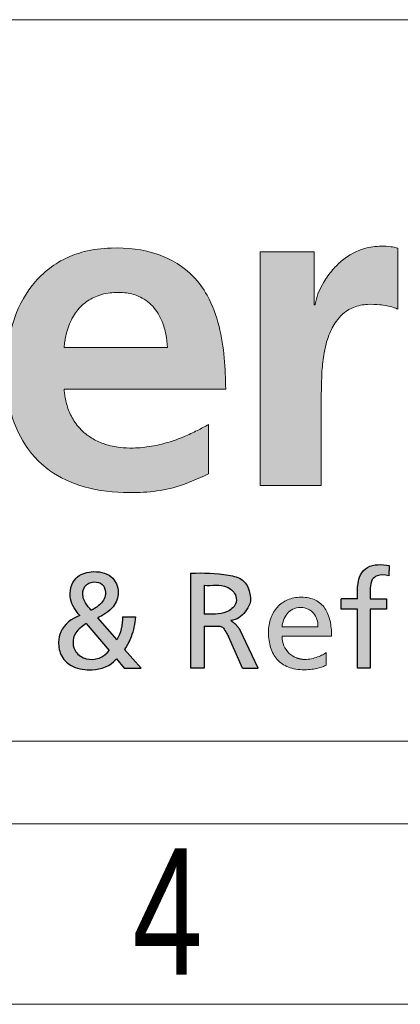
# Model space of a CAD drawing. Header units: millimetres. Extents: x 0 to 594, y 0 to 424.
# Tile 5 of 13: x 422 to 433, y 0 to 28. Entities that reach past the tile are written whole.
import ezdxf

# ---------------------------------------------------------------- set-up
doc = ezdxf.new("R2010")
doc.units = ezdxf.units.MM
doc.header["$LTSCALE"] = 0.25
doc.layers.add('FORMAT', color=7, linetype='Continuous')
doc.styles.add('SLDTEXTSTYLE3', font='TXT', dxfattribs={"width": 0.75})

# ---------------------------------------------------------------- blocks, each defined once
blk = doc.blocks.new('cajetin')
at = {"color": 7, "linetype": 'Continuous', "lineweight": 18}
for p, q in [((853.5, 7.5), (7.5, 7.5)), ((861, 0), (0, 0))]:
    blk.add_line(p, q, dxfattribs=at)
at = {"color": 7, "linetype": 'Continuous', "lineweight": 0, "insert": (618.00729158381, 6.489063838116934), "char_height": 5.25, "attachment_point": 2, "style": 'SLDTEXTSTYLE3'}
blk.add_mtext('4', dxfattribs=at)
blk = doc.blocks.new('LOGO_sombreado')
at = {"linetype": 'Continuous'}
h = blk.add_hatch(color=7, dxfattribs=at)
edge = h.paths.add_edge_path(flags=0)
edge.add_spline(control_points=[(24.60712522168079, 9.759377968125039), (24.60084025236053, 10.04717214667), (24.58808143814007, 10.63140928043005), (24.4483331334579, 11.51480830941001), (24.16775047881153, 12.29438666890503), (23.63810624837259, 13.04082795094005), (22.71006394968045, 13.59784612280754), (21.61972812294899, 13.71112289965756), (20.74532033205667, 13.60871058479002), (19.95692113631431, 13.3258554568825), (19.18152765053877, 12.69036116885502), (18.67655855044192, 11.65245666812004), (18.49460710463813, 10.56853829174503), (18.53296259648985, 9.483342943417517), (18.85169941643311, 8.409212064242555), (19.55846350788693, 7.538763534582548), (20.59117119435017, 7.007154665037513), (21.84586570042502, 6.84303111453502), (23.09672385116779, 6.936289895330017), (23.83871005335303, 7.273216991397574), (24.13211671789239, 7.406449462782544)], knot_values=[2, 2, 2, 2, 2.0466358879, 2.0946732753, 2.1444687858, 2.1794892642, 2.2412966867, 2.3128243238, 2.3533943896, 2.3832297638, 2.4477269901, 2.5097264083, 2.566318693, 2.6245448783, 2.6846055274, 2.7447722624, 2.8007983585, 2.8685466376, 2.9480188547, 3, 3, 3, 3], weights=[1, 1, 1, 1, 1, 1, 1, 1, 1, 1, 1, 1, 1, 1, 1, 1, 1, 1, 1, 1, 1], degree=3, periodic=0)
edge.add_line((24.13211671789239, 7.406449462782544), (24.13211671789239, 8.77710842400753))
edge.add_spline(control_points=[(24.13211671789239, 8.77710842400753), (24.02848456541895, 8.720509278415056), (23.80741621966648, 8.599771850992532), (23.43488956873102, 8.427360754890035), (23.01401733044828, 8.27290893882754), (22.54012279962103, 8.159144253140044), (22.09226673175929, 8.115460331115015), (21.65633838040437, 8.132460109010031), (21.27940137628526, 8.211928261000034), (20.9414278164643, 8.359993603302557), (20.64225696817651, 8.572829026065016), (20.39706316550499, 8.859163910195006), (20.22889088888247, 9.21020744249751), (20.16074901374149, 9.493657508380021), (20.13611960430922, 9.675157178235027), (20.13101035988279, 9.73979611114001), (20.12946255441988, 9.759377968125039)], knot_values=[0, 0, 0, 0, 0.0704738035, 0.1503348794, 0.2448156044, 0.3376195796, 0.4405313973, 0.5123280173, 0.5973943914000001, 0.6688196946, 0.7310421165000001, 0.8151817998, 0.8907141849, 0.9612986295, 0.9882757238, 1, 1, 1, 1], weights=[1, 1, 1, 1, 1, 1, 1, 1, 1, 1, 1, 1, 1, 1, 1, 1, 1], degree=3, periodic=0)
edge.add_line((20.12946255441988, 9.759377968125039), (24.60712522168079, 9.759377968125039))
edge = h.paths.add_edge_path(flags=0)
edge.add_spline(control_points=[(20.12942845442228, 10.91600675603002), (20.13197034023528, 10.94244384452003), (20.14000717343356, 11.02603157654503), (20.16523850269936, 11.19025108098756), (20.23512850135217, 11.47717103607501), (20.3913723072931, 11.82911507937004), (20.68087640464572, 12.15580630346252), (21.01569532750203, 12.34392997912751), (21.31602564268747, 12.42002805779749), (21.57494505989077, 12.44246300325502), (21.85909407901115, 12.43384335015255), (22.22906819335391, 12.34785379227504), (22.61536934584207, 12.07570240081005), (22.8464384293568, 11.67701377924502), (22.96176469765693, 11.28179388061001), (22.98536078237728, 11.03733778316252), (22.99707223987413, 10.91600675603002)], knot_values=[0, 0, 0, 0, 0.0170748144, 0.0539864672, 0.1067005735, 0.2067150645, 0.2982378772, 0.3823201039, 0.4495018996, 0.495973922, 0.5490574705, 0.6318662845, 0.7367338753, 0.8423938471, 0.9217752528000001, 1, 1, 1, 1], weights=[1, 1, 1, 1, 1, 1, 1, 1, 1, 1, 1, 1, 1, 1, 1, 1, 1], degree=3, periodic=0)
edge.add_line((22.99707223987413, 10.91600675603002), (20.12942845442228, 10.91600675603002))
h = blk.add_hatch(color=7, dxfattribs=at)
edge = h.paths.add_edge_path(flags=0)
edge.add_line((25.56666912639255, 7.089933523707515), (27.25407800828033, 7.089933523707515))
edge.add_line((27.25407800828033, 7.089933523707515), (27.25407800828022, 9.547035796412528))
edge.add_spline(control_points=[(27.25407800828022, 9.547035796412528), (27.25807129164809, 9.661792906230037), (27.26701173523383, 9.918719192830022), (27.26606588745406, 10.26252550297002), (27.3112454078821, 10.56954758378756), (27.35579551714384, 10.90543890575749), (27.46064290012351, 11.29154017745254), (27.66374695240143, 11.649460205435), (27.89355153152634, 11.89276008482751), (28.17688044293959, 12.05500427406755), (28.51917400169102, 12.12085438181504), (28.82967509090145, 12.10365065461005), (29.06963984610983, 12.07401352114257), (29.23835893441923, 12.03432562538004), (29.33764413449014, 11.99104389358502), (29.37735635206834, 11.97373201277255)], knot_values=[0, 0, 0, 0, 0.0853450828, 0.1910765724, 0.2548287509, 0.3156026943, 0.4429814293, 0.5492431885, 0.6180032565, 0.6892624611, 0.7881560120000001, 0.8719983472, 0.9196240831, 0.9678511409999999, 1, 1, 1, 1], weights=[1, 1, 1, 1, 1, 1, 1, 1, 1, 1, 1, 1, 1, 1, 1, 1], degree=3, periodic=0)
edge.add_line((29.37735635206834, 11.97373201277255), (29.37735635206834, 13.66697864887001))
edge.add_spline(control_points=[(29.37735635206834, 13.66697864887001), (29.31148579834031, 13.68225862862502), (29.1608955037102, 13.71719103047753), (28.85016152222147, 13.7240570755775), (28.37476220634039, 13.67362243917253), (27.90896653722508, 13.41379787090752), (27.55320561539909, 13.06126013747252), (27.28255305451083, 12.68670994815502), (27.13086461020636, 12.34791036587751), (27.09164913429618, 12.1281580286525), (27.08628116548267, 12.09807746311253)], knot_values=[2, 2, 2, 2, 2.0653618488, 2.1494273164, 2.2998360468, 2.5238180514, 2.6481689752, 2.7837910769, 2.9704044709, 3, 3, 3, 3], weights=[1, 1, 1, 1, 1, 1, 1, 1, 1, 1, 1], degree=3, periodic=0)
edge.add_line((27.08628116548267, 12.09807746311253), (27.08610654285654, 12.09709892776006))
edge.add_line((27.08610654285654, 12.09709892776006), (27.0618415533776, 12.09709892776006))
edge.add_line((27.0618415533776, 12.09709892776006), (27.06184155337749, 13.56685902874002))
edge.add_line((27.06184155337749, 13.56685902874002), (25.56666912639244, 13.56685902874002))
edge.add_line((25.56666912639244, 13.56685902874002), (25.56666912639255, 7.089933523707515))
h = blk.add_hatch(color=7, dxfattribs=at)
edge = h.paths.add_edge_path(flags=0)
edge.add_spline(control_points=[(21.80518499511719, 2.542211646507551), (21.87715258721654, 2.650277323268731), (22.03221727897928, 2.933266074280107), (22.09147354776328, 3.253403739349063), (22.10612114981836, 3.44187780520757)], knot_values=[0, 0, 0, 0, 0.4065839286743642, 1, 1, 1, 1], weights=[1, 1, 1, 1, 1], degree=3, periodic=0)
edge.add_line((22.10612114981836, 3.441877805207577), (21.75261181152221, 3.442482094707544))
edge.add_spline(control_points=[(21.75261181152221, 3.442482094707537), (21.73771256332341, 3.223558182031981), (21.71383364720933, 2.995582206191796), (21.590480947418, 2.80556099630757)], knot_values=[0, 0, 0, 0, 1, 1, 1, 1], weights=[1, 1, 1, 1], degree=3, periodic=0)
edge.add_line((21.59048094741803, 2.80556099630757), (21.05568476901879, 3.41589335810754))
edge.add_spline(control_points=[(21.05568476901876, 3.41589335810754), (21.21405843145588, 3.49108382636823), (21.50401468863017, 3.656432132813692), (21.6971531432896, 4.135566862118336), (21.46527757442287, 4.649830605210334), (20.91634414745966, 4.739435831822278), (20.3687136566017, 4.557154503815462), (20.21852997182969, 3.932741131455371), (20.45354487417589, 3.615640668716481), (20.56548515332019, 3.480068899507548)], knot_values=[0, 0, 0, 0, 0.1490557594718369, 0.2667255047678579, 0.3997881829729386, 0.5586868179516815, 0.6849578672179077, 0.8509330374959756, 1, 1, 1, 1], weights=[1, 1, 1, 1, 1, 1, 1, 1, 1, 1], degree=3, periodic=0)
edge.add_spline(control_points=[(20.56548515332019, 3.480068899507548), (20.35092752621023, 3.401936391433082), (20.04367555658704, 3.175232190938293), (19.95698732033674, 2.707680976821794), (20.02666153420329, 2.324769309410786), (20.3941320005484, 2.005132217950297), (20.98353484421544, 1.941171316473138), (21.41004107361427, 2.065528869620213), (21.5785764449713, 2.278258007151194)], knot_values=[0, 0, 0, 0, 0.2281589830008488, 0.3202652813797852, 0.4488884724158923, 0.5851883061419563, 0.7570426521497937, 1, 1, 1, 1], weights=[1, 1, 1, 1, 1, 1, 1, 1, 1], degree=3, periodic=0)
edge.add_line((21.57857644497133, 2.278258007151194), (21.79382435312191, 2.02264356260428))
edge.add_line((21.79382435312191, 2.02264356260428), (22.26408241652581, 2.02264356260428))
edge.add_line((22.26408241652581, 2.02264356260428), (21.80518499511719, 2.542211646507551))
edge = h.paths.add_edge_path(flags=0)
edge.add_spline(control_points=[(21.37910049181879, 2.515622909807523), (21.24077429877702, 2.319796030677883), (20.84880579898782, 2.17311589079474), (20.44699734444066, 2.429463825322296), (20.35015849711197, 2.72723700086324), (20.43540659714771, 3.053012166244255), (20.64409038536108, 3.183991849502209), (20.74640941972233, 3.257569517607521)], knot_values=[0, 0, 0, 0, 0.3539609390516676, 0.5292754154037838, 0.6541513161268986, 0.8034518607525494, 1, 1, 1, 1], weights=[1, 1, 1, 1, 1, 1, 1, 1], degree=3, periodic=0)
edge.add_line((20.74640941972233, 3.257569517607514), (21.37910049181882, 2.515622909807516))
edge = h.paths.add_edge_path(flags=0)
edge.add_spline(control_points=[(20.88225369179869, 3.627273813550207), (20.82466989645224, 3.691802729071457), (20.7286787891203, 3.799371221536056), (20.6263960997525, 4.02575127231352), (20.66276279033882, 4.316230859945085), (20.94328487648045, 4.440864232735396), (21.21540433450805, 4.373629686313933), (21.3184032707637, 4.078570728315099), (21.19461075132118, 3.829591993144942), (21.055464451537, 3.73118651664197), (21.0107256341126, 3.699546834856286)], knot_values=[0, 0, 0, 0, 0.1287241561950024, 0.2145807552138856, 0.3703793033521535, 0.5029583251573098, 0.6266524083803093, 0.7444102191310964, 0.9178218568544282, 1, 1, 1, 1], weights=[1, 1, 1, 1, 1, 1, 1, 1, 1, 1, 1], degree=3, periodic=0)
edge.add_spline(control_points=[(21.0107256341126, 3.699546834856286), (20.94895017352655, 3.659036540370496), (20.88225369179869, 3.627273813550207)], knot_values=[0, 0, 0, 1, 1, 1], weights=[1, 1, 1], degree=2, periodic=0)
h = blk.add_hatch(color=7, dxfattribs=at)
edge = h.paths.add_edge_path(flags=0)
edge.add_line((24.00897634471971, 3.188218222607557), (24.36846879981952, 3.188218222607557))
edge.add_spline(control_points=[(24.36846879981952, 3.188218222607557), (24.43417487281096, 3.188218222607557), (24.57204739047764, 3.167928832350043), (24.62737304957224, 2.966254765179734), (24.68709393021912, 2.902411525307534)], knot_values=[0, 0, 0, 0, 0.3333596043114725, 1, 1, 1, 1], weights=[1, 1, 1, 1, 1], degree=3, periodic=0)
edge.add_line((24.68709393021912, 2.902411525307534), (25.07516314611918, 2.022535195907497))
edge.add_line((25.07516314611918, 2.022535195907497), (25.50612394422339, 2.022535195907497))
edge.add_line((25.50612394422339, 2.022535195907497), (25.00818043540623, 3.071690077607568))
edge.add_spline(control_points=[(25.00818043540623, 3.071690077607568), (24.91213326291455, 3.240049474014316), (24.74730285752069, 3.338875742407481)], knot_values=[0, 0, 0, 1, 1, 1], weights=[1, 1, 1], degree=2, periodic=0)
edge.add_spline(control_points=[(24.74730285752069, 3.338875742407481), (24.9167825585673, 3.354488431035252), (25.11052005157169, 3.514372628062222), (25.31044044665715, 3.815909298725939), (25.28905342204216, 4.15031328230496), (25.10735416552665, 4.51311518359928), (24.45667683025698, 4.652657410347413), (23.9979732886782, 4.671965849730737), (23.63131109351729, 4.650785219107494)], knot_values=[0, 0, 0, 0, 0.1644101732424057, 0.2524804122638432, 0.3603426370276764, 0.4947050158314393, 0.6362272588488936, 1, 1, 1, 1], weights=[1, 1, 1, 1, 1, 1, 1, 1, 1], degree=3, periodic=0)
edge.add_line((23.63131109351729, 4.650785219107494), (23.63131109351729, 2.023209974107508))
edge.add_line((23.63131109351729, 2.023209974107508), (24.00897634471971, 2.020548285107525))
edge.add_line((24.00897634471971, 2.020548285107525), (24.00897634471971, 3.188218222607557))
edge = h.paths.add_edge_path(flags=0)
edge.add_line((24.00864978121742, 3.518649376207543), (24.00864978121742, 4.319927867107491))
edge.add_spline(control_points=[(24.00864978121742, 4.319927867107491), (24.21515060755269, 4.303056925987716), (24.57492757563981, 4.384192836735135), (24.916849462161, 4.071875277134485), (24.90140032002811, 3.747590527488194), (24.54786482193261, 3.486641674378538), (24.21699973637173, 3.518563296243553), (24.00864978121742, 3.518649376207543)], knot_values=[0, 0, 0, 0, 0.2978892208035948, 0.45942292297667, 0.5557703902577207, 0.7086388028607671, 1, 1, 1, 1], weights=[1, 1, 1, 1, 1, 1, 1, 1], degree=3, periodic=0)
h = blk.add_hatch(color=7, dxfattribs=at)
edge = h.paths.add_edge_path(flags=0)
edge.add_spline(control_points=[(28.6121432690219, 3.94319634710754), (28.61294525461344, 4.042661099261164), (28.60772485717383, 4.216658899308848), (28.63066493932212, 4.468455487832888), (28.84041360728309, 4.634990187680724), (29.02176667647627, 4.606110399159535), (29.12421816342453, 4.583864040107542)], knot_values=[0, 0, 0, 0, 0.2854310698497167, 0.5205446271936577, 0.6849993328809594, 1, 1, 1, 1], weights=[1, 1, 1, 1, 1, 1, 1], degree=3, periodic=0)
edge.add_line((29.12421816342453, 4.583864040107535), (29.1397484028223, 4.869451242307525))
edge.add_spline(control_points=[(29.1397484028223, 4.869451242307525), (29.03610841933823, 4.887747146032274), (28.83366845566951, 4.903477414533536), (28.52501042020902, 4.847695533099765), (28.32414999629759, 4.627031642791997), (28.25289410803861, 4.30933728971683), (28.25867048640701, 4.085311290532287), (28.25863310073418, 3.943196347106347)], knot_values=[0, 0, 0, 0, 0.1997988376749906, 0.3894495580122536, 0.5735241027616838, 0.7289501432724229, 1, 1, 1, 1], weights=[1, 1, 1, 1, 1, 1, 1, 1], degree=3, periodic=0)
edge.add_line((28.25863310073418, 3.943196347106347), (27.80656539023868, 3.943196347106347))
edge.add_line((27.80656539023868, 3.943196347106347), (27.80656539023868, 3.657126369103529))
edge.add_line((27.80656539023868, 3.657126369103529), (28.25863266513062, 3.657126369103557))
edge.add_line((28.25863266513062, 3.657126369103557), (28.25863266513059, 2.022644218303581))
edge.add_line((28.25863266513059, 2.022644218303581), (28.61214285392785, 2.022644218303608))
edge.add_line((28.61214285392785, 2.022644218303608), (28.61214285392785, 3.657126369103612))
edge.add_line((28.61214285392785, 3.657126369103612), (29.06421012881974, 3.657126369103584))
edge.add_line((29.06421012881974, 3.657126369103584), (29.06421012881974, 3.94319634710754))
edge.add_line((29.06421012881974, 3.94319634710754), (28.6121432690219, 3.94319634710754))
h = blk.add_hatch(color=7, dxfattribs=at)
edge = h.paths.add_edge_path(flags=0)
edge.add_spline(control_points=[(26.98177028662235, 2.2833340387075), (26.92218734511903, 2.270885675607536), (26.86145625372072, 2.263392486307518), (26.80314232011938, 2.263392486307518)], knot_values=[22.00002, 22.00002, 22.00002, 22.00002, 23.00002, 23.00002, 23.00002, 23.00002], weights=[1, 1, 1, 1], degree=3, periodic=0)
edge.add_arc((26.80257893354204, 2.905627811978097), 0.6422355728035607, 248.05593378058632, 270.05026142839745, ccw=False)
edge.add_arc((26.79862662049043, 2.895163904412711), 0.6310528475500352, 226.0378833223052, 248.03374273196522, ccw=False)
edge.add_arc((26.78935798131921, 2.884769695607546), 0.6171372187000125, 203.0267579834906, 225.9873849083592, ccw=False)
edge.add_spline(control_points=[(26.22139285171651, 2.643369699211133), (26.18821735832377, 2.721202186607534), (26.16960524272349, 2.808945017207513), (26.16960524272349, 2.904060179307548)], knot_values=[0, 0, 0, 0, 1, 1, 1, 1], weights=[1, 1, 1, 1], degree=3, periodic=0)
edge.add_line((26.16960524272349, 2.904060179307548), (27.54067761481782, 2.904060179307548))
edge.add_spline(control_points=[(27.54067761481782, 2.904060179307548), (27.54067761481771, 3.05839570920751), (27.52774582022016, 3.203425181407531), (27.4983773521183, 3.333951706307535)], knot_values=[2, 2, 2, 2, 3, 3, 3, 3], weights=[1, 1, 1, 1], degree=3, periodic=0)
edge.add_spline(control_points=[(27.4983773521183, 3.333951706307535), (27.46900888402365, 3.464478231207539), (27.42314331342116, 3.58074352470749), (27.35733619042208, 3.677550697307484)], knot_values=[3, 3, 3, 3, 4, 4, 4, 4], weights=[1, 1, 1, 1], degree=3, periodic=0)
edge.add_spline(control_points=[(27.35733619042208, 3.677550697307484), (27.29146863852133, 3.774478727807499), (27.20559910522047, 3.852069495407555), (27.09616228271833, 3.905488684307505)], knot_values=[4, 4, 4, 4, 5, 5, 5, 5], weights=[1, 1, 1, 1], degree=3, periodic=0)
edge.add_spline(control_points=[(27.09616228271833, 3.905488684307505), (26.9867254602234, 3.958907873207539), (26.85366091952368, 3.988034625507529), (26.69358463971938, 3.988034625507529), (26.55792165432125, 3.988034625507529), (26.43380059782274, 3.962896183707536), (26.32394077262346, 3.916245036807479)], knot_values=[5, 5, 5, 5, 6, 6, 6, 7, 7, 7, 7], weights=[1, 1, 1, 1, 1, 1, 1], degree=3, periodic=0)
edge.add_spline(control_points=[(26.32394077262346, 3.916245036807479), (26.21408094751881, 3.8697147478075), (26.11854278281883, 3.801671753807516), (26.03992472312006, 3.715741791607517)], knot_values=[7, 7, 7, 7, 8, 8, 8, 8], weights=[1, 1, 1, 1], degree=3, periodic=0)
edge.add_spline(control_points=[(26.03992472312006, 3.715741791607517), (25.96136709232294, 3.629932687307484), (25.89972956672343, 3.526357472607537), (25.81573333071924, 3.290926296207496), (25.79337462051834, 3.159191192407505), (25.79337462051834, 3.016941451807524), (25.79337462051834, 2.860430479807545), (25.81289317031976, 2.71733473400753), (25.85283670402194, 2.590554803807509)], knot_values=[8, 8, 8, 8, 9, 9, 10, 10, 10, 11, 11, 11, 11], weights=[1, 1, 1, 1, 1, 1, 1, 1, 1], degree=3, periodic=0)
edge.add_spline(control_points=[(25.85283670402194, 2.590554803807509), (25.89278023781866, 2.463774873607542), (25.95314875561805, 2.353310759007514), (26.03478826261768, 2.262425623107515)], knot_values=[11, 11, 11, 11, 12, 12, 12, 12], weights=[1, 1, 1, 1], degree=3, periodic=0)
edge.add_spline(control_points=[(26.03478826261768, 2.262425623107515), (26.11642776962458, 2.171540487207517), (26.2193986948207, 2.10035518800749), (26.34460747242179, 2.051770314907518)], knot_values=[12, 12, 12, 12, 13, 13, 13, 13], weights=[1, 1, 1, 1], degree=3, periodic=0)
edge.add_spline(control_points=[(26.34460747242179, 2.051770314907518), (26.46981625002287, 2.003185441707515), (26.61714202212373, 1.977321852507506), (26.78767250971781, 1.977321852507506), (26.86683442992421, 1.977321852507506), (26.93590471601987, 1.982035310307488), (26.99699838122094, 1.989770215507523)], knot_values=[13, 13, 13, 13, 14, 14, 14, 15, 15, 15, 15], weights=[1, 1, 1, 1, 1, 1, 1], degree=3, periodic=0)
edge.add_spline(control_points=[(26.99699838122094, 1.989770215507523), (27.05809204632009, 1.997625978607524), (27.11132994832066, 2.00850318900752), (27.1588271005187, 2.020951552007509)], knot_values=[15, 15, 15, 15, 16, 16, 16, 16], weights=[1, 1, 1, 1], degree=3, periodic=0)
edge.add_spline(control_points=[(27.1588271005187, 2.020951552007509), (27.20632425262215, 2.033399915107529), (27.24826194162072, 2.04729857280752), (27.2866947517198, 2.061318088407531)], knot_values=[16, 16, 16, 16, 17, 17, 17, 17], weights=[1, 1, 1, 1], degree=3, periodic=0)
edge.add_spline(control_points=[(27.2866947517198, 2.061318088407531), (27.32512756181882, 2.075095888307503), (27.36017635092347, 2.088994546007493), (27.39407699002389, 2.101201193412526)], knot_values=[17, 17, 17, 17, 18, 18, 18, 18], weights=[1, 1, 1, 1], degree=3, periodic=0)
edge.add_line((27.39407699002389, 2.101201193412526), (27.39407699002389, 2.455314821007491))
edge.add_spline(control_points=[(27.39407699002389, 2.455314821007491), (27.372503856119, 2.437427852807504), (27.33932836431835, 2.41664029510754), (27.2981158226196, 2.395248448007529)], knot_values=[19.00002, 19.00002, 19.00002, 19.00002, 20.00002, 20.00002, 20.00002, 20.00002], weights=[1, 1, 1, 1], degree=3, periodic=0)
edge.add_spline(control_points=[(27.2981158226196, 2.395248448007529), (27.2569032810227, 2.373856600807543), (27.20759326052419, 2.352102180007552), (27.1536906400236, 2.332644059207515)], knot_values=[20.00002, 20.00002, 20.00002, 20.00002, 21.00002, 21.00002, 21.00002, 21.00002], weights=[1, 1, 1, 1], degree=3, periodic=0)
edge.add_spline(control_points=[(27.1536906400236, 2.332644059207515), (27.0998484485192, 2.313185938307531), (27.04135322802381, 2.295782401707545), (26.98177028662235, 2.2833340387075)], knot_values=[21.00002, 21.00002, 21.00002, 21.00002, 22.00002, 22.00002, 22.00002, 22.00002], weights=[1, 1, 1, 1], degree=3, periodic=0)
edge = h.paths.add_edge_path(flags=0)
edge.add_line((27.16444699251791, 3.166926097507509), (26.91578187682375, 3.166926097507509))
edge.add_line((26.91578187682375, 3.166926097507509), (26.16960524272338, 3.166926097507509))
edge.add_spline(control_points=[(26.16960524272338, 3.166926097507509), (26.17625242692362, 3.229167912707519), (26.19021151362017, 3.293826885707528), (26.2128119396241, 3.355706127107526)], knot_values=[0, 0, 0, 0, 1, 1, 1, 1], weights=[1, 1, 1, 1], degree=3, periodic=0)
edge.add_spline(control_points=[(26.2128119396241, 3.355706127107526), (26.23535193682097, 3.417585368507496), (26.26665413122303, 3.476684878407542), (26.30786667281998, 3.528049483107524)], knot_values=[1, 1, 1, 1, 2, 2, 2, 2], weights=[1, 1, 1, 1], degree=3, periodic=0)
edge.add_spline(control_points=[(26.30786667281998, 3.528049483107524), (26.34913964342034, 3.579414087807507), (26.40044381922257, 3.623043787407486), (26.46304820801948, 3.653741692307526)], knot_values=[2, 2, 2, 2, 3, 3, 3, 3], weights=[1, 1, 1, 1], degree=3, periodic=0)
edge.add_spline(control_points=[(26.46304820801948, 3.653741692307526), (26.52565259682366, 3.684560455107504), (26.59967805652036, 3.702447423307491), (26.6863935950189, 3.702447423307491), (26.76259449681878, 3.702447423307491), (26.8305770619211, 3.687340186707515), (26.88967657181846, 3.660147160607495)], knot_values=[3, 3, 3, 3, 4, 4, 4, 5, 5, 5, 5], weights=[1, 1, 1, 1, 1, 1, 1], degree=3, periodic=0)
edge.add_spline(control_points=[(26.88967657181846, 3.660147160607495), (26.94877608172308, 3.632954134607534), (26.9990529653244, 3.593554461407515), (27.03972164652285, 3.545090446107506)], knot_values=[5, 5, 5, 5, 6, 6, 6, 6], weights=[1, 1, 1, 1], degree=3, periodic=0)
edge.add_spline(control_points=[(27.03972164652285, 3.545090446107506), (27.08039032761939, 3.496505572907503), (27.11157166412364, 3.438735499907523), (27.13260093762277, 3.374801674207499)], knot_values=[6, 6, 6, 6, 7, 7, 7, 7], weights=[1, 1, 1, 1], degree=3, periodic=0)
edge.add_spline(control_points=[(27.13260093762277, 3.374801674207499), (27.15363021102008, 3.31074699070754), (27.16444699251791, 3.24052855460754), (27.16444699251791, 3.166926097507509)], knot_values=[7, 7, 7, 7, 8, 8, 8, 8], weights=[1, 1, 1, 1], degree=3, periodic=0)
h = blk.add_hatch(color=7, dxfattribs=at)
edge = h.paths.add_edge_path(flags=0)
edge.add_spline(control_points=[(26.98177028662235, 2.2833340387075), (26.92218734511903, 2.270885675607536), (26.86145625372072, 2.263392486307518), (26.80314232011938, 2.263392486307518)], knot_values=[22.00002, 22.00002, 22.00002, 22.00002, 23.00002, 23.00002, 23.00002, 23.00002], weights=[1, 1, 1, 1], degree=3, periodic=0)
edge.add_arc((26.80257893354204, 2.905627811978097), 0.6422355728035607, 248.05593378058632, 270.05026142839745, ccw=False)
edge.add_arc((26.79862662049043, 2.895163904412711), 0.6310528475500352, 226.0378833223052, 248.03374273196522, ccw=False)
edge.add_arc((26.78935798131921, 2.884769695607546), 0.6171372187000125, 203.0267579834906, 225.9873849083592, ccw=False)
edge.add_spline(control_points=[(26.22139285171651, 2.643369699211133), (26.18821735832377, 2.721202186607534), (26.16960524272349, 2.808945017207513), (26.16960524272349, 2.904060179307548)], knot_values=[0, 0, 0, 0, 1, 1, 1, 1], weights=[1, 1, 1, 1], degree=3, periodic=0)
edge.add_line((26.16960524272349, 2.904060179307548), (27.54067761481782, 2.904060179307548))
edge.add_spline(control_points=[(27.54067761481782, 2.904060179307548), (27.54067761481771, 3.05839570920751), (27.52774582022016, 3.203425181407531), (27.4983773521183, 3.333951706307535)], knot_values=[2, 2, 2, 2, 3, 3, 3, 3], weights=[1, 1, 1, 1], degree=3, periodic=0)
edge.add_spline(control_points=[(27.4983773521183, 3.333951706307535), (27.46900888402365, 3.464478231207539), (27.42314331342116, 3.58074352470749), (27.35733619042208, 3.677550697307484)], knot_values=[3, 3, 3, 3, 4, 4, 4, 4], weights=[1, 1, 1, 1], degree=3, periodic=0)
edge.add_spline(control_points=[(27.35733619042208, 3.677550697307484), (27.29146863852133, 3.774478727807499), (27.20559910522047, 3.852069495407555), (27.09616228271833, 3.905488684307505)], knot_values=[4, 4, 4, 4, 5, 5, 5, 5], weights=[1, 1, 1, 1], degree=3, periodic=0)
edge.add_spline(control_points=[(27.09616228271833, 3.905488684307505), (26.9867254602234, 3.958907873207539), (26.85366091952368, 3.988034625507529), (26.69358463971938, 3.988034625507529), (26.55792165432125, 3.988034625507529), (26.43380059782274, 3.962896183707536), (26.32394077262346, 3.916245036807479)], knot_values=[5, 5, 5, 5, 6, 6, 6, 7, 7, 7, 7], weights=[1, 1, 1, 1, 1, 1, 1], degree=3, periodic=0)
edge.add_spline(control_points=[(26.32394077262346, 3.916245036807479), (26.21408094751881, 3.8697147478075), (26.11854278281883, 3.801671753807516), (26.03992472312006, 3.715741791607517)], knot_values=[7, 7, 7, 7, 8, 8, 8, 8], weights=[1, 1, 1, 1], degree=3, periodic=0)
edge.add_spline(control_points=[(26.03992472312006, 3.715741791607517), (25.96136709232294, 3.629932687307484), (25.89972956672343, 3.526357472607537), (25.81573333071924, 3.290926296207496), (25.79337462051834, 3.159191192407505), (25.79337462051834, 3.016941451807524), (25.79337462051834, 2.860430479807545), (25.81289317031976, 2.71733473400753), (25.85283670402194, 2.590554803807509)], knot_values=[8, 8, 8, 8, 9, 9, 10, 10, 10, 11, 11, 11, 11], weights=[1, 1, 1, 1, 1, 1, 1, 1, 1], degree=3, periodic=0)
edge.add_spline(control_points=[(25.85283670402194, 2.590554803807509), (25.89278023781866, 2.463774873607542), (25.95314875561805, 2.353310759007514), (26.03478826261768, 2.262425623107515)], knot_values=[11, 11, 11, 11, 12, 12, 12, 12], weights=[1, 1, 1, 1], degree=3, periodic=0)
edge.add_spline(control_points=[(26.03478826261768, 2.262425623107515), (26.11642776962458, 2.171540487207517), (26.2193986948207, 2.10035518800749), (26.34460747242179, 2.051770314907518)], knot_values=[12, 12, 12, 12, 13, 13, 13, 13], weights=[1, 1, 1, 1], degree=3, periodic=0)
edge.add_spline(control_points=[(26.34460747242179, 2.051770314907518), (26.46981625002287, 2.003185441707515), (26.61714202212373, 1.977321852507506), (26.78767250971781, 1.977321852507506), (26.86683442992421, 1.977321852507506), (26.93590471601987, 1.982035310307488), (26.99699838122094, 1.989770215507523)], knot_values=[13, 13, 13, 13, 14, 14, 14, 15, 15, 15, 15], weights=[1, 1, 1, 1, 1, 1, 1], degree=3, periodic=0)
edge.add_spline(control_points=[(26.99699838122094, 1.989770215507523), (27.05809204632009, 1.997625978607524), (27.11132994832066, 2.00850318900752), (27.1588271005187, 2.020951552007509)], knot_values=[15, 15, 15, 15, 16, 16, 16, 16], weights=[1, 1, 1, 1], degree=3, periodic=0)
edge.add_spline(control_points=[(27.1588271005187, 2.020951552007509), (27.20632425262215, 2.033399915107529), (27.24826194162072, 2.04729857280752), (27.2866947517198, 2.061318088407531)], knot_values=[16, 16, 16, 16, 17, 17, 17, 17], weights=[1, 1, 1, 1], degree=3, periodic=0)
edge.add_spline(control_points=[(27.2866947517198, 2.061318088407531), (27.32512756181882, 2.075095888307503), (27.36017635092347, 2.088994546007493), (27.39407699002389, 2.101201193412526)], knot_values=[17, 17, 17, 17, 18, 18, 18, 18], weights=[1, 1, 1, 1], degree=3, periodic=0)
edge.add_line((27.39407699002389, 2.101201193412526), (27.39407699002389, 2.455314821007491))
edge.add_spline(control_points=[(27.39407699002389, 2.455314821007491), (27.372503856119, 2.437427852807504), (27.33932836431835, 2.41664029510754), (27.2981158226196, 2.395248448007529)], knot_values=[19.00002, 19.00002, 19.00002, 19.00002, 20.00002, 20.00002, 20.00002, 20.00002], weights=[1, 1, 1, 1], degree=3, periodic=0)
edge.add_spline(control_points=[(27.2981158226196, 2.395248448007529), (27.2569032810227, 2.373856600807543), (27.20759326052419, 2.352102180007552), (27.1536906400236, 2.332644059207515)], knot_values=[20.00002, 20.00002, 20.00002, 20.00002, 21.00002, 21.00002, 21.00002, 21.00002], weights=[1, 1, 1, 1], degree=3, periodic=0)
edge.add_spline(control_points=[(27.1536906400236, 2.332644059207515), (27.0998484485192, 2.313185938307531), (27.04135322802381, 2.295782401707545), (26.98177028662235, 2.2833340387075)], knot_values=[21.00002, 21.00002, 21.00002, 21.00002, 22.00002, 22.00002, 22.00002, 22.00002], weights=[1, 1, 1, 1], degree=3, periodic=0)
edge = h.paths.add_edge_path(flags=0)
edge.add_line((27.16444699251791, 3.166926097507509), (26.91578187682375, 3.166926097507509))
edge.add_line((26.91578187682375, 3.166926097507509), (26.16960524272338, 3.166926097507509))
edge.add_spline(control_points=[(26.16960524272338, 3.166926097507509), (26.17625242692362, 3.229167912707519), (26.19021151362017, 3.293826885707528), (26.2128119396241, 3.355706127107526)], knot_values=[0, 0, 0, 0, 1, 1, 1, 1], weights=[1, 1, 1, 1], degree=3, periodic=0)
edge.add_spline(control_points=[(26.2128119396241, 3.355706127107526), (26.23535193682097, 3.417585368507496), (26.26665413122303, 3.476684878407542), (26.30786667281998, 3.528049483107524)], knot_values=[1, 1, 1, 1, 2, 2, 2, 2], weights=[1, 1, 1, 1], degree=3, periodic=0)
edge.add_spline(control_points=[(26.30786667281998, 3.528049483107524), (26.34913964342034, 3.579414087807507), (26.40044381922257, 3.623043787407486), (26.46304820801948, 3.653741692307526)], knot_values=[2, 2, 2, 2, 3, 3, 3, 3], weights=[1, 1, 1, 1], degree=3, periodic=0)
edge.add_spline(control_points=[(26.46304820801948, 3.653741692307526), (26.52565259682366, 3.684560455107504), (26.59967805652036, 3.702447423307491), (26.6863935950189, 3.702447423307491), (26.76259449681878, 3.702447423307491), (26.8305770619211, 3.687340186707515), (26.88967657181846, 3.660147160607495)], knot_values=[3, 3, 3, 3, 4, 4, 4, 5, 5, 5, 5], weights=[1, 1, 1, 1, 1, 1, 1], degree=3, periodic=0)
edge.add_spline(control_points=[(26.88967657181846, 3.660147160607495), (26.94877608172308, 3.632954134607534), (26.9990529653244, 3.593554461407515), (27.03972164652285, 3.545090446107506)], knot_values=[5, 5, 5, 5, 6, 6, 6, 6], weights=[1, 1, 1, 1], degree=3, periodic=0)
edge.add_spline(control_points=[(27.03972164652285, 3.545090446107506), (27.08039032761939, 3.496505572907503), (27.11157166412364, 3.438735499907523), (27.13260093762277, 3.374801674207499)], knot_values=[6, 6, 6, 6, 7, 7, 7, 7], weights=[1, 1, 1, 1], degree=3, periodic=0)
edge.add_spline(control_points=[(27.13260093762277, 3.374801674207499), (27.15363021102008, 3.31074699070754), (27.16444699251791, 3.24052855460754), (27.16444699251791, 3.166926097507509)], knot_values=[7, 7, 7, 7, 8, 8, 8, 8], weights=[1, 1, 1, 1], degree=3, periodic=0)
at = {"color": 7, "linetype": 'Continuous', "lineweight": 18}
for p, q in [((0, 20.00000000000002), (72.50000000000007, 20.00000000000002)), ((27.16444699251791, 3.166926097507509), (26.91578187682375, 3.166926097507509)), ((0, 1.387778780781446e-14), (72.50000000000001, 1.387778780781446e-14))]:
    blk.add_line(p, q, dxfattribs=at)
for centre, radius, start, end in [((26.78935798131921, 2.884769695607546), 0.6171372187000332, 203.0267579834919, 225.9873849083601), ((26.79862662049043, 2.895163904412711), 0.6310528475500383, 226.0378833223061, 248.0337427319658)]:
    blk.add_arc(centre, radius, start, end, dxfattribs=at)
at = {"color": 8, "linetype": 'Continuous', "lineweight": 0}
for points, knots in [([(24.60712522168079, 9.759377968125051), (24.60084025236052, 10.04717214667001), (24.58808143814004, 10.63140928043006), (24.44833313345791, 11.51480830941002), (24.16775047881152, 12.29438666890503), (23.63810624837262, 13.04082795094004), (22.71006394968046, 13.59784612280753), (21.619728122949, 13.71112289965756), (20.74532033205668, 13.60871058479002), (19.95692113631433, 13.32585545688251), (19.18152765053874, 12.69036116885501), (18.67655855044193, 11.65245666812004), (18.4946071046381, 10.56853829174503), (18.53296259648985, 9.483342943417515), (18.85169941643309, 8.409212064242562), (19.55846350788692, 7.538763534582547), (20.59117119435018, 7.007154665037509), (21.84586570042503, 6.843031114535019), (23.0967238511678, 6.936289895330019), (23.83871005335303, 7.273216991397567), (24.13211671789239, 7.406449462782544)], [2, 2, 2, 2, 2.0466358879, 2.0946732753, 2.1444687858, 2.1794892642, 2.2412966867, 2.3128243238, 2.3533943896, 2.3832297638, 2.4477269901, 2.5097264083, 2.566318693, 2.6245448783, 2.6846055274, 2.7447722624, 2.8007983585, 2.8685466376, 2.9480188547, 3, 3, 3, 3]), ([(29.37735635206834, 13.66697864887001), (29.31148579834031, 13.68225862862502), (29.1608955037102, 13.71719103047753), (28.85016152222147, 13.7240570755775), (28.37476220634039, 13.67362243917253), (27.90896653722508, 13.41379787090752), (27.55320561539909, 13.06126013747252), (27.28255305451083, 12.68670994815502), (27.13086461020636, 12.34791036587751), (27.09164913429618, 12.1281580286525), (27.08628116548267, 12.09807746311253)], [2, 2, 2, 2, 2.0653618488, 2.1494273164, 2.2998360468, 2.5238180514, 2.6481689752, 2.7837910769, 2.9704044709, 3, 3, 3, 3]), ([(20.12942845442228, 10.91600675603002), (20.13197034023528, 10.94244384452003), (20.14000717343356, 11.02603157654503), (20.16523850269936, 11.19025108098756), (20.23512850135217, 11.47717103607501), (20.3913723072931, 11.82911507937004), (20.68087640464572, 12.15580630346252), (21.01569532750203, 12.34392997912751), (21.31602564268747, 12.42002805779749), (21.57494505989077, 12.44246300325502), (21.85909407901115, 12.43384335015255), (22.22906819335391, 12.34785379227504), (22.61536934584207, 12.07570240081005), (22.8464384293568, 11.67701377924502), (22.96176469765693, 11.28179388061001), (22.98536078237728, 11.03733778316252), (22.99707223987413, 10.91600675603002)], [0, 0, 0, 0, 0.0170748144, 0.0539864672, 0.1067005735, 0.2067150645, 0.2982378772, 0.3823201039, 0.4495018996, 0.495973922, 0.5490574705, 0.6318662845, 0.7367338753, 0.8423938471, 0.9217752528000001, 1, 1, 1, 1]), ([(27.25407800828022, 9.547035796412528), (27.25807129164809, 9.661792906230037), (27.26701173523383, 9.918719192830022), (27.26606588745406, 10.26252550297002), (27.3112454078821, 10.56954758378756), (27.35579551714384, 10.90543890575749), (27.46064290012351, 11.29154017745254), (27.66374695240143, 11.649460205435), (27.89355153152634, 11.89276008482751), (28.17688044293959, 12.05500427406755), (28.51917400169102, 12.12085438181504), (28.82967509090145, 12.10365065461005), (29.06963984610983, 12.07401352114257), (29.23835893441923, 12.03432562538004), (29.33764413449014, 11.99104389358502), (29.37735635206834, 11.97373201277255)], [0, 0, 0, 0, 0.0853450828, 0.1910765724, 0.2548287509, 0.3156026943, 0.4429814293, 0.5492431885, 0.6180032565, 0.6892624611, 0.7881560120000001, 0.8719983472, 0.9196240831, 0.9678511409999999, 1, 1, 1, 1]), ([(24.13211671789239, 8.77710842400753), (24.02848456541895, 8.720509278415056), (23.80741621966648, 8.599771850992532), (23.43488956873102, 8.427360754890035), (23.01401733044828, 8.27290893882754), (22.54012279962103, 8.159144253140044), (22.09226673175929, 8.115460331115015), (21.65633838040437, 8.132460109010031), (21.27940137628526, 8.211928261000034), (20.9414278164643, 8.359993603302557), (20.64225696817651, 8.572829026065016), (20.39706316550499, 8.859163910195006), (20.22889088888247, 9.21020744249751), (20.16074901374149, 9.493657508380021), (20.13611960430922, 9.675157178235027), (20.13101035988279, 9.73979611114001), (20.12946255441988, 9.759377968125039)], [0, 0, 0, 0, 0.0704738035, 0.1503348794, 0.2448156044, 0.3376195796, 0.4405313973, 0.5123280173, 0.5973943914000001, 0.6688196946, 0.7310421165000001, 0.8151817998, 0.8907141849, 0.9612986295, 0.9882757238, 1, 1, 1, 1]), ([(27.09616228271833, 3.905488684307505), (26.9867254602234, 3.958907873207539), (26.85366091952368, 3.988034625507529), (26.69358463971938, 3.988034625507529), (26.55792165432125, 3.988034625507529), (26.43380059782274, 3.962896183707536), (26.32394077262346, 3.916245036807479)], [5, 5, 5, 5, 6, 6, 6, 7, 7, 7, 7]), ([(26.03992472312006, 3.715741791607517), (25.96136709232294, 3.629932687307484), (25.89972956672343, 3.526357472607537), (25.81573333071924, 3.290926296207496), (25.79337462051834, 3.159191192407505), (25.79337462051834, 3.016941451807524), (25.79337462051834, 2.860430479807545), (25.81289317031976, 2.71733473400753), (25.85283670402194, 2.590554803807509)], [8, 8, 8, 8, 9, 9, 10, 10, 10, 11, 11, 11, 11]), ([(26.46304820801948, 3.653741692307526), (26.52565259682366, 3.684560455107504), (26.59967805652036, 3.702447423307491), (26.6863935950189, 3.702447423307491), (26.76259449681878, 3.702447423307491), (26.8305770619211, 3.687340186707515), (26.88967657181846, 3.660147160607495)], [3, 3, 3, 3, 4, 4, 4, 5, 5, 5, 5]), ([(26.34460747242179, 2.051770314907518), (26.46981625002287, 2.003185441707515), (26.61714202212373, 1.977321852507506), (26.78767250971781, 1.977321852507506), (26.86683442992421, 1.977321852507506), (26.93590471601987, 1.982035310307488), (26.99699838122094, 1.989770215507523)], [13, 13, 13, 13, 14, 14, 14, 15, 15, 15, 15])]:
    blk.add_open_spline(points, degree=3, knots=knots, dxfattribs=at)
for points in [[(29.37735635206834, 11.97373201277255), (29.37735635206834, 12.53814755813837), (29.37735635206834, 13.10256310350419), (29.37735635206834, 13.66697864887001)], [(27.06184155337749, 13.56685902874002), (26.56345074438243, 13.56685902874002), (26.06505993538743, 13.56685902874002), (25.56666912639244, 13.56685902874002)], [(25.56666912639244, 13.56685902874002), (25.56666912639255, 11.40788386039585), (25.56666912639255, 9.248908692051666), (25.56666912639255, 7.089933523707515)], [(27.0618415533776, 12.09709892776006), (27.06184155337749, 12.58701896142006), (27.06184155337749, 13.07693899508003), (27.06184155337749, 13.56685902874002)], [(27.08610654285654, 12.09709892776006), (27.07801821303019, 12.09709892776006), (27.06992988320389, 12.09709892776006), (27.0618415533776, 12.09709892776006)], [(27.08628116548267, 12.09807746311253), (27.08622295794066, 12.09775128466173), (27.0861647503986, 12.0974251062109), (27.08610654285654, 12.09709892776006)], [(22.99707223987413, 10.91600675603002), (22.0411909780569, 10.91600675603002), (21.08530971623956, 10.91600675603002), (20.12942845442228, 10.91600675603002)], [(20.12946255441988, 9.759377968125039), (21.62201677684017, 9.759377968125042), (23.1145709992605, 9.759377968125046), (24.60712522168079, 9.75937796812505)], [(27.25407800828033, 7.089933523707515), (27.25407800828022, 7.908967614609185), (27.25407800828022, 8.728001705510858), (27.25407800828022, 9.547035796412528)], [(24.13211671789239, 7.406449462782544), (24.13211671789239, 7.863335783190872), (24.13211671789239, 8.320222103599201), (24.13211671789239, 8.77710842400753)], [(25.56666912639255, 7.089933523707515), (26.1291387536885, 7.089933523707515), (26.69160838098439, 7.089933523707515), (27.25407800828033, 7.089933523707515)], [(26.32394077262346, 3.916245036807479), (26.21408094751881, 3.8697147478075), (26.11854278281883, 3.801671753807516), (26.03992472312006, 3.715741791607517)], [(27.35733619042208, 3.677550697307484), (27.29146863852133, 3.774478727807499), (27.20559910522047, 3.852069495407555), (27.09616228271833, 3.905488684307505)], [(26.30786667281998, 3.528049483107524), (26.34913964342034, 3.579414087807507), (26.40044381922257, 3.623043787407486), (26.46304820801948, 3.653741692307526)], [(26.88967657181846, 3.660147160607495), (26.94877608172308, 3.632954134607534), (26.9990529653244, 3.593554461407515), (27.03972164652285, 3.545090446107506)], [(27.4983773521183, 3.333951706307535), (27.46900888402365, 3.464478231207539), (27.42314331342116, 3.58074352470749), (27.35733619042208, 3.677550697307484)], [(26.16960524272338, 3.166926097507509), (26.17625242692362, 3.229167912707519), (26.19021151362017, 3.293826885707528), (26.2128119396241, 3.355706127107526)], [(26.2128119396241, 3.355706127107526), (26.23535193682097, 3.417585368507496), (26.26665413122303, 3.476684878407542), (26.30786667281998, 3.528049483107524)], [(27.03972164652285, 3.545090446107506), (27.08039032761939, 3.496505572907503), (27.11157166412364, 3.438735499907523), (27.13260093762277, 3.374801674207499)], [(27.13260093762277, 3.374801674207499), (27.15363021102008, 3.31074699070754), (27.16444699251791, 3.24052855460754), (27.16444699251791, 3.166926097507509)], [(27.54067761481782, 2.904060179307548), (27.54067761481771, 3.05839570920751), (27.52774582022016, 3.203425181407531), (27.4983773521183, 3.333951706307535)], [(26.91578187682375, 3.166926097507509), (26.66705633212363, 3.166926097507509), (26.41833078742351, 3.166926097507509), (26.16960524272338, 3.166926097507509)], [(26.22139285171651, 2.643369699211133), (26.18821735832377, 2.721202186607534), (26.16960524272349, 2.808945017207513), (26.16960524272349, 2.904060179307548)], [(26.16960524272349, 2.904060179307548), (26.62662936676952, 2.904060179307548), (27.08365349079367, 2.904060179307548), (27.54067761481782, 2.904060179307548)], [(25.85283670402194, 2.590554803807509), (25.89278023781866, 2.463774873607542), (25.95314875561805, 2.353310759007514), (26.03478826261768, 2.262425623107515)], [(26.03478826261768, 2.262425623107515), (26.11642776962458, 2.171540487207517), (26.2193986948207, 2.10035518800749), (26.34460747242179, 2.051770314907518)], [(26.98177028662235, 2.2833340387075), (26.92218734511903, 2.270885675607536), (26.86145625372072, 2.263392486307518), (26.80314232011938, 2.263392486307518)], [(27.1536906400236, 2.332644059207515), (27.0998484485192, 2.313185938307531), (27.04135322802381, 2.295782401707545), (26.98177028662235, 2.2833340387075)], [(27.2981158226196, 2.395248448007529), (27.2569032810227, 2.373856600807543), (27.20759326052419, 2.352102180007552), (27.1536906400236, 2.332644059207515)], [(27.39407699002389, 2.455314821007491), (27.372503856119, 2.437427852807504), (27.33932836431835, 2.41664029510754), (27.2981158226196, 2.395248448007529)], [(27.39407699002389, 2.101201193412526), (27.39407699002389, 2.219239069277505), (27.39407699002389, 2.337276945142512), (27.39407699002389, 2.455314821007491)], [(26.99699838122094, 1.989770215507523), (27.05809204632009, 1.997625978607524), (27.11132994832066, 2.00850318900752), (27.1588271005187, 2.020951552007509)], [(27.1588271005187, 2.020951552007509), (27.20632425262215, 2.033399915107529), (27.24826194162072, 2.04729857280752), (27.2866947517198, 2.061318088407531)], [(27.2866947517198, 2.061318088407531), (27.32512756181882, 2.075095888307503), (27.36017635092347, 2.088994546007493), (27.39407699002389, 2.101201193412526)]]:
    blk.add_open_spline(points, degree=3, dxfattribs=at)
blk.add_rational_spline([(26.80314232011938, 2.263392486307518), (26.72045465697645, 2.263319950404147), (26.639271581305, 2.279022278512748), (26.56257468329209, 2.309922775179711)], [1, 0.9877577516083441, 0.9877577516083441, 1], degree=3, dxfattribs=at)
at = {"layer": 'FORMAT', "color": 7}
for p, q in [((23.63131109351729, 4.650785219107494), (23.63131109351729, 2.023209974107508)), ((29.1397484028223, 4.869451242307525), (29.12421816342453, 4.583864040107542)), ((24.00864978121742, 4.319927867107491), (24.00864978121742, 3.518649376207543)), ((28.25863310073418, 3.943196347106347), (27.80656539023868, 3.943196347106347)), ((27.80656539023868, 3.657126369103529), (27.80656539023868, 3.943196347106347)), ((28.6121432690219, 3.94319634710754), (29.06421012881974, 3.94319634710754)), ((29.06421012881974, 3.94319634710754), (29.06421012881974, 3.657126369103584)), ((28.25863266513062, 3.657126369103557), (27.80656539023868, 3.657126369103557)), ((28.25863266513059, 2.022644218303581), (28.25863266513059, 3.657126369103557)), ((28.61214285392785, 3.657126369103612), (28.61214285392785, 2.022644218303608)), ((29.06421012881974, 3.657126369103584), (28.61214285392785, 3.657126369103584)), ((21.05568476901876, 3.41589335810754), (21.590480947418, 2.80556099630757)), ((21.75261181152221, 3.442482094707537), (22.10612114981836, 3.44187780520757)), ((20.74640941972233, 3.257569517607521), (21.37910049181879, 2.515622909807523)), ((24.00897634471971, 3.188218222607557), (24.00897634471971, 2.020548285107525)), ((24.00897634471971, 3.188218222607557), (24.36846879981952, 3.188218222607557)), ((25.50612394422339, 2.022535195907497), (25.00818043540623, 3.071690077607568)), ((25.07516314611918, 2.022535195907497), (24.68709393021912, 2.902411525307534)), ((21.80518499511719, 2.542211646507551), (22.26408241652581, 2.02264356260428)), ((21.5785764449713, 2.278258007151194), (21.79382435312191, 2.02264356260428)), ((21.79382435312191, 2.02264356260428), (22.26408241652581, 2.02264356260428)), ((24.00897634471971, 2.020548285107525), (23.63131109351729, 2.023209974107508)), ((25.07516314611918, 2.022535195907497), (25.50612394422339, 2.022535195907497)), ((28.61214285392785, 2.022644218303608), (28.25863266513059, 2.022644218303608))]:
    blk.add_line(p, q, dxfattribs=at)
for points, knots in [([(20.56548515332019, 3.480068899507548), (20.45354487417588, 3.61564066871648), (20.21852997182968, 3.932741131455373), (20.3687136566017, 4.557154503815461), (20.91634414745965, 4.739435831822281), (21.46527757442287, 4.649830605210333), (21.69715314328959, 4.135566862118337), (21.50401468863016, 3.65643213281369), (21.21405843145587, 3.491083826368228), (21.05568476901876, 3.41589335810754)], [0, 0, 0, 0, 0.1490669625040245, 0.3150421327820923, 0.4413131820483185, 0.6002118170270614, 0.733274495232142, 0.8509442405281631, 1, 1, 1, 1]), ([(23.63131109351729, 4.650785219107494), (23.99797328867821, 4.671965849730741), (24.456676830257, 4.652657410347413), (25.10735416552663, 4.51311518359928), (25.28905342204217, 4.15031328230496), (25.31044044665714, 3.815909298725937), (25.11052005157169, 3.514372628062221), (24.91678255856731, 3.354488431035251), (24.74730285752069, 3.338875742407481)], [0, 0, 0, 0, 0.3637727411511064, 0.5052949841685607, 0.6396573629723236, 0.7475195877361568, 0.8355898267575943, 1, 1, 1, 1]), ([(28.25863310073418, 3.943196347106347), (28.258670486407, 4.085311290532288), (28.25289410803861, 4.309337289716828), (28.3241499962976, 4.627031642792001), (28.52501042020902, 4.847695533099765), (28.83366845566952, 4.903477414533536), (29.03610841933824, 4.887747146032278), (29.1397484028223, 4.869451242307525)], [0, 0, 0, 0, 0.2710498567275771, 0.4264758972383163, 0.6105504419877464, 0.8002011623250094, 1, 1, 1, 1]), ([(20.88225369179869, 3.627273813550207), (20.82466989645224, 3.691802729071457), (20.7286787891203, 3.799371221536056), (20.6263960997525, 4.02575127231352), (20.66276279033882, 4.316230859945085), (20.94328487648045, 4.440864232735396), (21.21540433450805, 4.373629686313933), (21.3184032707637, 4.078570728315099), (21.19461075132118, 3.829591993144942), (21.055464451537, 3.73118651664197), (21.0107256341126, 3.699546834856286)], [0, 0, 0, 0, 0.1287241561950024, 0.2145807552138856, 0.3703793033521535, 0.5029583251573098, 0.6266524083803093, 0.7444102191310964, 0.9178218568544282, 1, 1, 1, 1]), ([(29.12421816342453, 4.583864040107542), (29.02176667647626, 4.606110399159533), (28.84041360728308, 4.634990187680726), (28.63066493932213, 4.46845548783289), (28.60772485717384, 4.216658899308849), (28.61294525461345, 4.042661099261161), (28.6121432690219, 3.94319634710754)], [0, 0, 0, 0, 0.3150006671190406, 0.4794553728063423, 0.7145689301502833, 1, 1, 1, 1]), ([(24.00864978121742, 4.319927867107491), (24.2151506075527, 4.303056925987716), (24.5749275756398, 4.384192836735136), (24.916849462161, 4.071875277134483), (24.9014003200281, 3.747590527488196), (24.54786482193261, 3.486641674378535), (24.21699973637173, 3.518563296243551), (24.00864978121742, 3.518649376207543)], [0, 0, 0, 0, 0.2978892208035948, 0.45942292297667, 0.5557703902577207, 0.7086388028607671, 1, 1, 1, 1]), ([(20.56548515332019, 3.480068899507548), (20.35092752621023, 3.401936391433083), (20.04367555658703, 3.175232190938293), (19.95698732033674, 2.707680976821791), (20.02666153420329, 2.324769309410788), (20.39413200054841, 2.005132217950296), (20.98353484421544, 1.941171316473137), (21.41004107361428, 2.065528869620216), (21.5785764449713, 2.278258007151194)], [0, 0, 0, 0, 0.2281589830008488, 0.3202652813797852, 0.4488884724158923, 0.5851883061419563, 0.7570426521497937, 1, 1, 1, 1]), ([(22.10612114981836, 3.44187780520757), (22.09147354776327, 3.253403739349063), (22.03221727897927, 2.93326607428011), (21.87715258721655, 2.650277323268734), (21.80518499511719, 2.542211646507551)], [0, 0, 0, 0, 0.5934160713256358, 1, 1, 1, 1]), ([(20.74640941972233, 3.257569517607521), (20.64409038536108, 3.183991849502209), (20.43540659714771, 3.053012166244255), (20.35015849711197, 2.72723700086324), (20.44699734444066, 2.429463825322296), (20.84880579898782, 2.17311589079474), (21.24077429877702, 2.319796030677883), (21.37910049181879, 2.515622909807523)], [0, 0, 0, 0, 0.1965481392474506, 0.3458486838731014, 0.4707245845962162, 0.6460390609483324, 1, 1, 1, 1]), ([(24.36846879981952, 3.188218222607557), (24.43417487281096, 3.188218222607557), (24.57204739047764, 3.167928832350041), (24.62737304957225, 2.966254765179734), (24.68709393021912, 2.902411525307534)], [0, 0, 0, 0, 0.3333596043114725, 1, 1, 1, 1])]:
    blk.add_open_spline(points, degree=3, knots=knots, dxfattribs=at)
for points, degree in [([(21.0107256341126, 3.699546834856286), (20.94895017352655, 3.659036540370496), (20.88225369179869, 3.627273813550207)], 2), ([(21.75261181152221, 3.442482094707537), (21.73771256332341, 3.22355818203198), (21.71383364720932, 2.995582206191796), (21.590480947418, 2.80556099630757)], 3), ([(24.74730285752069, 3.338875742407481), (24.91213326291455, 3.240049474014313), (25.00818043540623, 3.071690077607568)], 2)]:
    blk.add_open_spline(points, degree=degree, dxfattribs=at)

msp = doc.modelspace()

# ---------------------------------------------------------------- linework, layer by layer
at = {"color": 7, "linetype": 'Continuous', "lineweight": 18}
msp.add_line((402.5540048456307, 5.174216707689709), (588.8257818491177, 5.174216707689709), dxfattribs=at)

# ---------------------------------------------------------------- block references
at = {"xscale": 0.689895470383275, "yscale": 0.689895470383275, "zscale": 0.689895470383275}
msp.add_blockref('cajetin', (-2.123008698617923e-06, 6.798160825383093e-07), dxfattribs=at)
at = {"color": 7, "linetype": 'Continuous', "xscale": 1.034843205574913, "yscale": 1.034843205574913, "zscale": 1.034843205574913}
msp.add_blockref('LOGO_sombreado', (402.5639655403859, 7.552249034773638), dxfattribs=at)

doc.saveas('drawing.dxf')
